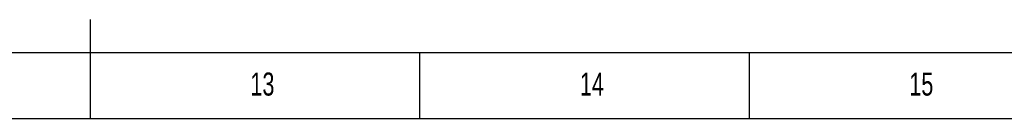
# Model space of a CAD drawing. Header units: millimetres. Extents: x 0 to 1189, y 0 to 841.
# Tile 3 of 7: x 591 to 741, y 0 to 15. Entities that reach past the tile are written whole.
import ezdxf

# ---------------------------------------------------------------- set-up
doc = ezdxf.new("R2010")
doc.units = ezdxf.units.MM
doc.layers.add('10', color=7, linetype='Continuous')
doc.layers.add('5', color=7, linetype='Continuous')
doc.styles.add('SLDTEXTSTYLE5', font='TXT', dxfattribs={"width": 0.7})

msp = doc.modelspace()

# ---------------------------------------------------------------- linework, layer by layer
at = {"layer": '5', "lineweight": 25}
msp.add_line((602, 0), (602, 15), dxfattribs=at)
at = {"layer": '5', "color": 7, "lineweight": 25}
msp.add_line((0, 10), (1179, 10), dxfattribs=at)
at = {"layer": '5'}
for p, q in [((652, 0), (652, 10)), ((702, 0), (702, 10))]:
    msp.add_line(p, q, dxfattribs=at)
at = {"layer": '5', "color": 7}
msp.add_line((0, 0), (1189, 0), dxfattribs=at)

# ---------------------------------------------------------------- texts
at = {"layer": '10', "char_height": 3.5, "attachment_point": 2, "style": 'SLDTEXTSTYLE5'}
for s, insert in [('13', (628.09, 6.96)), ('14', (678.09, 6.96)), ('15', (728.09, 6.96))]:
    msp.add_mtext(s, dxfattribs=dict(at, insert=insert))

doc.saveas('drawing.dxf')
